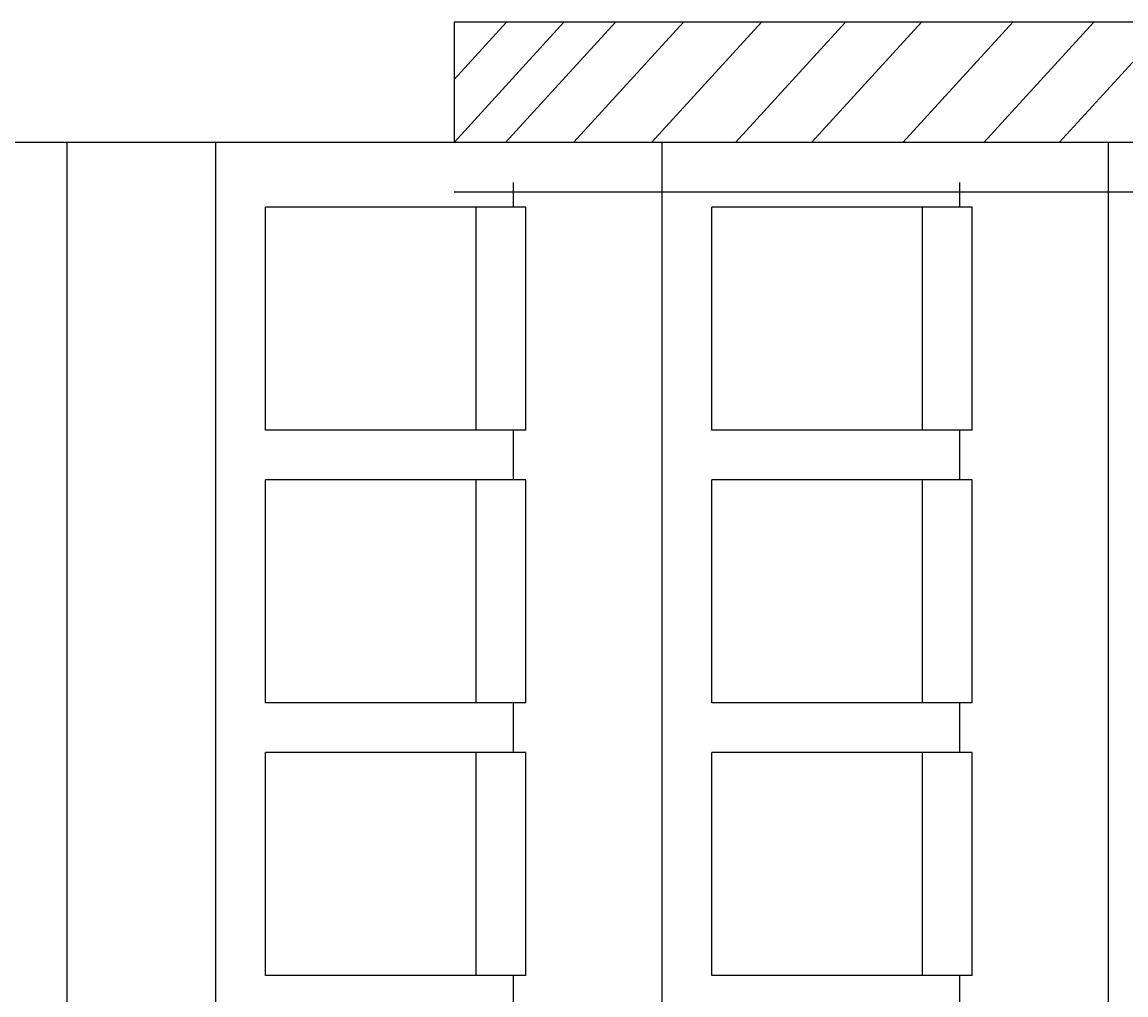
# Model space of a CAD drawing. Header units: millimetres. Extents: x 0 to 84060, y 0 to 52805.
# Tile 27 of 60: x 46341 to 48567, y 11951 to 13914. Entities that reach past the tile are written whole.
import ezdxf

# ---------------------------------------------------------------- set-up
doc = ezdxf.new("R2010")
doc.units = ezdxf.units.MM
doc.header["$LTSCALE"] = 50
doc.header["$MEASUREMENT"] = 0
doc.header["$PDMODE"] = 1
doc.linetypes.add('CENTRUMLINJE', pattern=[27, 20, -3, 1, -3])
doc.layers.get('DEFPOINTS').update_dxf_attribs({"linetype": 'CONTINUOUS'})
for name, color, linetype in [('20601A200D001$0$00-HEL1', 251, 'CONTINUOUS'), ('20601A200D001$0$A12-HEL1', 251, 'CONTINUOUS'), ('20601A200D001$0$A12-HEL4', 251, 'CONTINUOUS'), ('20601A200D001$0$A24-HEL1', 252, 'CONTINUOUS'), ('20601A200D001$0$A24-HEL3', 251, 'CONTINUOUS'), ('xref', 7, 'CENTRUMLINJE')]:
    doc.layers.add(name, color=color, linetype=linetype)
doc.styles.add('20601A200D001$0$STANDARD', font='ROMANS.SHX')
doc.dimstyles.new('20601A200D001$0$Standard', dxfattribs={"dimtxt": 0.18, "dimasz": 0.18, "dimexe": 0.18, "dimexo": 0.0625, "dimgap": 0.09, "dimtad": 0, "dimtih": 1, "dimtoh": 1, "dimdec": 4, "dimzin": 0, "dimdsep": 46, "dimtxsty": '20601A200D001$0$STANDARD', "dimcen": 0.09, "dimadec": 0, "dimazin": 0, "dimtfac": 1, "dimtdec": 4, "dimtofl": 0, "dimtmove": 0, "dimatfit": 3, "dimfxl": 1, "dimtolj": 1, "dimtzin": 0, "dimarcsym": 0})

# ---------------------------------------------------------------- blocks, each defined once
blk = doc.blocks.new('*D331')
at = {"layer": '20601A200D001$0$A12-HEL1', "color": 0, "lineweight": -2, "transparency": 16777216}
for p, q in [((144423.1, 13670.8), (143974.7, 13670.8)), ((143974.8, 13670.7), (143974.8, 12296)), ((143974.8, 10921), (143974.8, 12295.7)), ((144423.1, 10920.8), (143974.7, 10920.8))]:
    blk.add_line(p, q, dxfattribs=at)
at = {"layer": '20601A200D001$0$A12-HEL1', "color": 0, "transparency": 16777216}
for points in [[(143974.8, 13670.7), (143974.9, 13670.7), (143974.8, 13670.8)], [(143974.8, 10921), (143974.9, 10921), (143974.8, 10920.8)]]:
    blk.add_solid(points, dxfattribs=at)
at = {"layer": 'DEFPOINTS', "color": 0, "transparency": 16777216}
for p in [(144423.2, 13670.8), (143974.8, 10920.8), (144423.2, 10920.8)]:
    blk.add_point(p, dxfattribs=at)
at = {"layer": '20601A200D001$0$A12-HEL1', "color": 0, "transparency": 16777216, "insert": (143974.8, 12295.8), "char_height": 0.18, "attachment_point": 5, "style": '20601A200D001$0$STANDARD'}
blk.add_mtext('\\A1;2750.0000', dxfattribs=at)
blk = doc.blocks.new('20601A200D001')
at = {"layer": '20601A200D001$0$00-HEL1'}
for p, q in [((145203.15156, 13797.67668), (145308.94812, 13913.42611)), ((145203.15156, 13670.83904), (145424.87945, 13913.42611)), ((145307.19253, 13670.83904), (145528.92042, 13913.42611)), ((145443.93206, 13670.83904), (145665.65995, 13913.42611)), ((145601.47978, 13670.83904), (145823.20767, 13913.42611)), ((145770.91785, 13670.83904), (145992.85995, 13913.66047)), ((145924.08713, 13670.83904), (146146.02923, 13913.66047)), ((146107.88983, 13670.83904), (146329.83193, 13913.66047)), ((146271.27015, 13670.83904), (146493.21225, 13913.66047)), ((146423.48719, 13670.83904), (146645.21508, 13913.42611))]:
    blk.add_line(p, q, dxfattribs=at)
at = {"layer": '20601A200D001$0$A12-HEL1'}
for p, q in [((144423.15156, 10920.83904), (144423.15156, 13670.83904)), ((144723.15156, 10920.83904), (144723.15156, 13670.83904)), ((145623.15156, 10920.83904), (145623.15156, 13670.83904)), ((146523.15156, 10920.83904), (146523.15156, 13670.83904)), ((145348.15156, 13540.27457), (144823.15156, 13540.27457)), ((144823.15156, 13090.27457), (144823.15156, 13540.27457)), ((145248.15156, 13090.27457), (145248.15156, 13540.27457)), ((145348.15156, 13090.27457), (145348.15156, 13540.27457)), ((146248.15156, 13540.27457), (145723.15156, 13540.27457)), ((145723.15156, 13090.27457), (145723.15156, 13540.27457)), ((146148.15156, 13090.27457), (146148.15156, 13540.27457)), ((146248.15156, 13090.27457), (146248.15156, 13540.27457)), ((145348.15156, 13090.27457), (144823.15156, 13090.27457)), ((145323.15156, 12990.27457), (145323.15156, 13090.27457)), ((146248.15156, 13090.27457), (145723.15156, 13090.27457)), ((146223.15156, 12990.27457), (146223.15156, 13090.27457)), ((145348.15156, 12990.27457), (144823.15156, 12990.27457)), ((144823.15156, 12540.27457), (144823.15156, 12990.27457)), ((145248.15156, 12540.27457), (145248.15156, 12990.27457)), ((145348.15156, 12540.27457), (145348.15156, 12990.27457)), ((146248.15156, 12990.27457), (145723.15156, 12990.27457)), ((145723.15156, 12540.27457), (145723.15156, 12990.27457)), ((146148.15156, 12540.27457), (146148.15156, 12990.27457)), ((146248.15156, 12540.27457), (146248.15156, 12990.27457)), ((145348.15156, 12540.27457), (144823.15156, 12540.27457)), ((145323.15156, 12440.27457), (145323.15156, 12540.27457)), ((146248.15156, 12540.27457), (145723.15156, 12540.27457)), ((146223.15156, 12440.27457), (146223.15156, 12540.27457)), ((145348.15156, 12440.27457), (144823.15156, 12440.27457)), ((144823.15156, 11990.27457), (144823.15156, 12440.27457)), ((145248.15156, 11990.27457), (145248.15156, 12440.27457)), ((145348.15156, 11990.27457), (145348.15156, 12440.27457)), ((146248.15156, 12440.27457), (145723.15156, 12440.27457)), ((145723.15156, 11990.27457), (145723.15156, 12440.27457)), ((146148.15156, 11990.27457), (146148.15156, 12440.27457)), ((146248.15156, 11990.27457), (146248.15156, 12440.27457)), ((145348.15156, 11990.27457), (144823.15156, 11990.27457)), ((145323.15156, 11890.27457), (145323.15156, 11990.27457)), ((146248.15156, 11990.27457), (145723.15156, 11990.27457)), ((146223.15156, 11890.27457), (146223.15156, 11990.27457))]:
    blk.add_line(p, q, dxfattribs=at)
at = {"layer": '20601A200D001$0$A12-HEL4'}
for p, q in [((147443.15156, 13913.66047), (145203.15156, 13913.66047)), ((145203.15156, 13913.66047), (145203.15156, 13670.83904)), ((145203.15156, 13670.83904), (144223.36977, 13670.83904))]:
    blk.add_line(p, q, dxfattribs=at)
at = {"layer": '20601A200D001$0$A24-HEL1'}
for p, q in [((145323.15156, 13540.27457), (145323.15156, 13590.27457)), ((146223.15156, 13540.27457), (146223.15156, 13590.27457))]:
    blk.add_line(p, q, dxfattribs=at)
at = {"layer": '20601A200D001$0$A24-HEL3'}
for p, q in [((147443.15156, 13670.83904), (145203.15156, 13670.83904)), ((147443.15156, 13570.83904), (145203.15156, 13570.83904))]:
    blk.add_line(p, q, dxfattribs=at)
at = {"layer": '20601A200D001$0$A12-HEL1'}
dim = blk.add_linear_dim(base=(143974.83522, 10920.83904), p1=(144423.15156, 13670.83904), p2=(144423.15156, 10920.83904), angle=90, dimstyle='20601A200D001$0$Standard', dxfattribs=at)
dim.commit()
dim.dimension.update_dxf_attribs({"geometry": '*D331', "text_midpoint": (143974.83522, 12295.83904)})

msp = doc.modelspace()

# ---------------------------------------------------------------- block references
at = {"layer": 'xref'}
msp.add_blockref('20601A200D001', (-97990.7, 0), dxfattribs=at)

doc.saveas('drawing.dxf')
